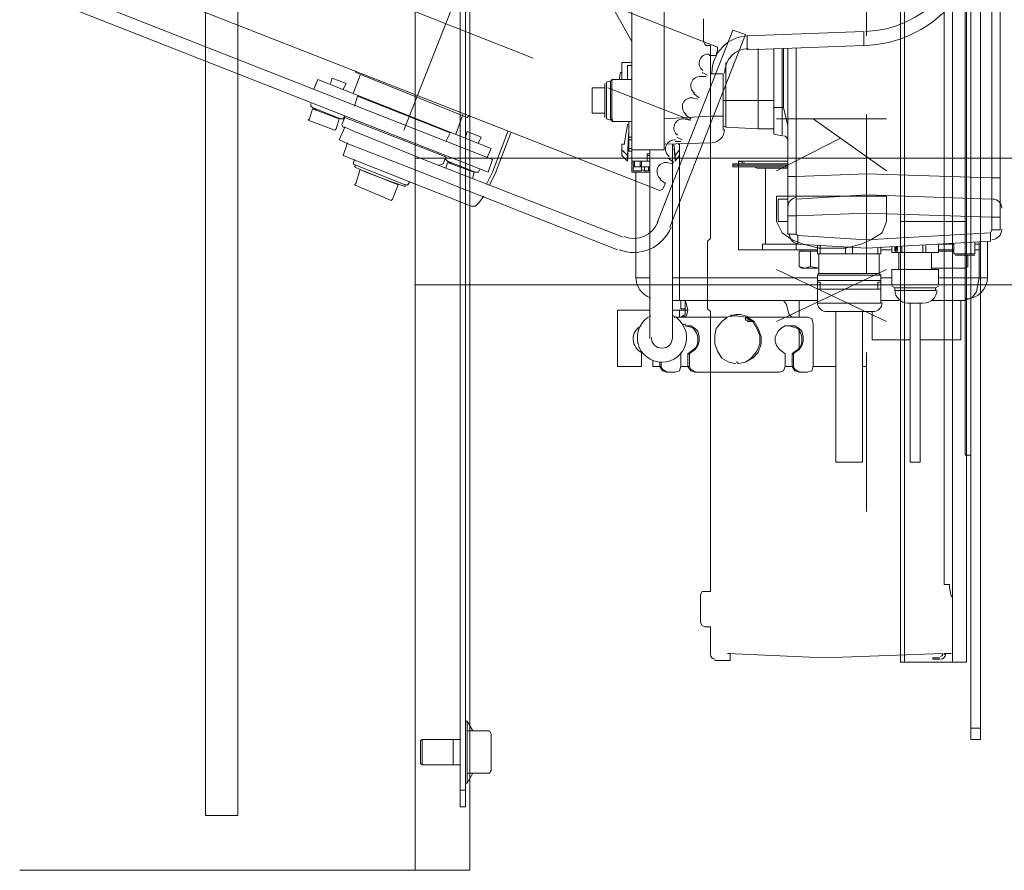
# Model space of a CAD drawing. Header units: millimetres. Extents: x 204754 to 495640, y -178579 to -98814.
# Tile 39 of 179: x 220414 to 220861, y -125953 to -125566. Entities that reach past the tile are written whole.
import ezdxf

# ---------------------------------------------------------------- set-up
doc = ezdxf.new("R2010")
doc.units = ezdxf.units.MM
doc.header["$MEASUREMENT"] = 0
doc.layers.get('0').update_dxf_attribs({"color": 252, "lineweight": 5})
doc.layers.add('Nowe_820-G Rysunki Obrazki_Nr_pióra__161', color=252, linetype='Continuous', lineweight=5)

# ---------------------------------------------------------------- blocks, each defined once
blk = doc.blocks.new('podkład 20251118')
at = {"layer": 'Nowe_820-G Rysunki Obrazki_Nr_pióra__161', "color": 252, "linetype": 'Continuous', "lineweight": 5}
for p, q in [((220593.41, -125953.04), (220593.41, -124553.1)), ((220618.35, -125953.04), (220618.35, -124553.1)), ((220498.12, -125928.1), (220498.12, -124578.04)), ((220498.12, -125928.1), (220498.12, -124578.04)), ((220512.83, -124578.04), (220512.83, -125928.1)), ((220512.83, -124578.04), (220512.83, -125928.1)), ((220512.83, -125928.1), (220512.83, -124578.04)), ((220512.83, -124578.04), (220512.83, -125928.1)), ((220512.83, -124578.04), (220512.83, -125928.1)), ((220512.83, -125928.1), (220512.83, -124578.04)), ((220691.9, -125625.6), (220691.9, -125080.71)), ((220706.61, -125080.71), (220706.61, -125625.6)), ((220859.46, -125078.15), (220859.46, -125662.05)), ((219456.96, -125168.97), (220628.59, -125630.07)), ((219454.4, -125174.72), (220626.67, -125635.83)), ((220613.88, -125420.94), (220613.88, -125924.26)), ((220616.43, -125420.94), (220616.43, -125924.26)), ((220850.5, -125447.16), (220850.5, -125893.56)), ((220846.03, -125893.56), (220846.03, -125452.28)), ((220814.05, -125458.04), (220814.05, -125858.39)), ((220815.97, -125858.39), (220815.97, -125458.04)), ((220837.71, -125858.39), (220837.71, -125458.04)), ((220844.11, -125858.39), (220844.11, -125458.04)), ((220843.47, -125464.43), (220843.47, -125764.37)), ((220855.62, -125473.39), (220855.62, -125638.39)), ((220730.91, -125578.91), (220505.16, -125490.01)), ((220798.7, -125573.79), (220798.7, -125501.53)), ((220588.3, -125616.64), (220626.67, -125519.43)), ((220833.88, -125608.33), (220833.88, -125534.14)), ((220679.11, -125553.33), (220691.9, -125576.35)), ((220479.57, -125555.89), (220704.69, -125644.14)), ((220580.62, -125557.8), (220647.13, -125584.03)), ((220724.52, -125566.12), (220724.52, -125573.79)), ((220737.95, -125571.23), (220703.41, -125658.85)), ((220709.17, -125660.77), (220743.7, -125573.15)), ((220737.95, -125571.23), (220743.7, -125573.15)), ((220744.34, -125573.79), (220797.42, -125571.87)), ((220797.42, -125571.87), (220797.42, -125578.27)), ((220724.52, -125576.35), (220724.52, -125573.79)), ((220725.16, -125577.63), (220724.52, -125576.35)), ((220725.8, -125578.27), (220725.16, -125577.63)), ((220744.34, -125573.79), (220744.34, -125580.19)), ((220727.71, -125578.27), (220725.8, -125578.27)), ((220727.71, -125665.89), (220727.71, -125578.27)), ((220730.91, -125580.19), (220730.27, -125582.75)), ((220730.91, -125578.91), (220730.91, -125580.19)), ((220744.34, -125580.19), (220797.42, -125578.27)), ((220749.46, -125579.55), (220749.46, -125616)), ((220756.49, -125579.55), (220756.49, -125618.56)), ((220760.33, -125606.41), (220760.33, -125579.55)), ((220760.97, -125606.41), (220760.97, -125579.55)), ((220762.89, -125663.97), (220762.89, -125579.55)), ((220766.73, -125637.75), (220766.73, -125579.55)), ((220687.42, -125585.94), (220687.42, -125593.62)), ((220691.9, -125585.94), (220687.42, -125585.94)), ((220730.27, -125582.75), (220727.07, -125582.75)), ((220734.75, -125585.94), (220734.75, -125603.21)), ((220566.55, -125589.78), (220566.55, -125590.42)), ((220566.55, -125590.42), (220617.07, -125610.89)), ((220686.78, -125590.42), (220686.14, -125593.62)), ((220686.78, -125590.42), (220687.42, -125590.42)), ((220689.98, -125587.22), (220689.98, -125593.62)), ((220689.98, -125587.22), (220691.9, -125587.22)), ((220691.9, -125587.22), (220689.98, -125587.22)), ((220723.88, -125590.42), (220726.43, -125591.7)), ((220727.71, -125610.25), (220727.71, -125591.06)), ((220727.71, -125591.06), (220733.47, -125591.06)), ((220733.47, -125616.64), (220733.47, -125591.06)), ((220547.37, -125598.1), (220549.28, -125593.62)), ((220549.28, -125593.62), (220627.95, -125624.96)), ((220555.68, -125592.98), (220555.04, -125595.54)), ((220562.07, -125595.54), (220555.68, -125592.98)), ((220562.07, -125595.54), (220560.8, -125598.1)), ((220568.47, -125591.7), (220565.27, -125600.01)), ((220679.75, -125610.89), (220679.75, -125595.54)), ((220680.39, -125594.9), (220682.31, -125594.26)), ((220680.39, -125611.53), (220680.39, -125594.9)), ((220682.31, -125594.26), (220682.31, -125612.16)), ((220682.95, -125593.62), (220682.95, -125612.8)), ((220682.95, -125593.62), (220691.9, -125593.62)), ((220687.42, -125593.62), (220687.42, -125592.98)), ((220725.8, -125592.34), (220723.24, -125592.34)), ((220673.99, -125597.46), (220673.99, -125608.97)), ((220673.99, -125597.46), (220673.99, -125598.1)), ((220679.75, -125597.46), (220673.99, -125597.46)), ((220673.99, -125608.33), (220673.99, -125598.1)), ((220673.99, -125598.1), (220673.99, -125608.33)), ((220679.75, -125595.81), (220679.75, -125595.86)), ((220679.75, -125596.18), (220679.75, -125597.46)), ((220681.03, -125597.46), (220718.76, -125612.16)), ((220720.04, -125600.01), (220722.6, -125601.93)), ((220546.09, -125604.49), (220546.09, -125605.77)), ((220567.19, -125601.29), (220565.91, -125605.77)), ((220567.19, -125601.29), (220609.4, -125617.92)), ((220721.96, -125602.57), (220719.4, -125601.93)), ((220734.75, -125603.21), (220733.47, -125603.21)), ((220756.49, -125603.21), (220734.75, -125603.21)), ((220734.75, -125603.21), (220734.75, -125615.36)), ((220546.73, -125607.05), (220545.45, -125611.53)), ((220546.09, -125605.77), (220546.73, -125606.41)), ((220559.52, -125611.53), (220546.73, -125606.41)), ((220546.73, -125606.41), (220548.64, -125607.69)), ((220546.73, -125607.05), (220558.88, -125611.53)), ((220673.99, -125608.97), (220673.99, -125608.33)), ((220679.75, -125608.97), (220673.99, -125608.97)), ((220760.33, -125606.41), (220756.49, -125606.41)), ((220760.97, -125606.41), (220760.33, -125606.41)), ((220760.33, -125619.2), (220760.33, -125606.41)), ((220762.89, -125614.72), (220760.97, -125606.41)), ((220833.88, -125608.33), (220833.88, -125823.21)), ((220544.81, -125612.16), (220545.45, -125611.53)), ((220544.81, -125612.16), (220556.96, -125616.64)), ((220559.52, -125611.53), (220556.96, -125610.89)), ((220558.88, -125611.53), (220557.6, -125616)), ((220560.8, -125611.53), (220559.52, -125611.53)), ((220560.16, -125614.08), (220561.43, -125610.89)), ((220561.43, -125610.25), (220560.8, -125611.53)), ((220607.48, -125628.79), (220561.43, -125610.89)), ((220615.16, -125609.61), (220611.96, -125618.56)), ((220617.71, -125610.25), (220617.07, -125610.89)), ((220680.39, -125611.53), (220682.31, -125612.16)), ((220682.95, -125612.8), (220691.9, -125612.8)), ((220690.62, -125612.8), (220690.62, -125626.23)), ((220706.61, -125611.53), (220727.71, -125610.25)), ((220718.12, -125612.16), (220715.56, -125611.53)), ((220716.2, -125609.61), (220718.76, -125611.53)), ((220733.47, -125610.25), (220727.71, -125610.25)), ((220727.71, -125610.25), (220727.71, -125622.4)), ((220807.66, -125611.53), (220757.77, -125611.53)), ((220807.66, -125635.19), (220774.4, -125611.53)), ((220798.7, -125681.87), (220798.7, -125609.61)), ((220557.6, -125616), (220556.96, -125616.64)), ((220558.88, -125621.12), (220561.43, -125615.36)), ((220560.8, -125615.36), (220560.16, -125614.08)), ((220560.8, -125615.36), (220561.43, -125615.36)), ((220565.91, -125617.28), (220561.43, -125615.36)), ((220565.91, -125617.28), (220599.17, -125630.71)), ((220609.4, -125617.92), (220607.48, -125621.76)), ((220617.07, -125617.28), (220616.43, -125619.84)), ((220623.47, -125619.84), (220617.07, -125617.28)), ((220628.59, -125635.83), (220635.62, -125617.28)), ((220629.87, -125636.47), (220636.9, -125617.92)), ((220689.98, -125614.08), (220688.7, -125622.4)), ((220689.98, -125614.08), (220690.62, -125614.08)), ((220689.98, -125628.15), (220690.62, -125616.64)), ((220734.75, -125615.36), (220733.47, -125614.72)), ((220749.46, -125616), (220734.75, -125615.36)), ((220756.49, -125616), (220749.46, -125616)), ((220749.46, -125616), (220756.49, -125616)), ((220563.35, -125623.04), (220558.88, -125621.12)), ((220560.8, -125628.15), (220562.71, -125622.4)), ((220623.47, -125619.84), (220622.19, -125622.4)), ((220688.7, -125622.4), (220688.7, -125623.04)), ((220690.62, -125619.2), (220689.98, -125630.71)), ((220690.62, -125619.84), (220691.9, -125619.84)), ((220691.9, -125621.12), (220690.62, -125621.12)), ((220706.61, -125623.04), (220727.71, -125622.4)), ((220714.28, -125621.76), (220711.73, -125621.76)), ((220712.37, -125619.84), (220714.92, -125621.12)), ((220756.49, -125618.56), (220760.33, -125619.2)), ((220760.33, -125619.2), (220756.49, -125618.56)), ((220786.55, -125620.48), (220757.77, -125635.19)), ((220591.49, -125633.91), (220563.35, -125623.04)), ((220626.03, -125629.43), (220627.95, -125624.96)), ((220687.42, -125628.15), (220687.42, -125623.04)), ((220688.06, -125623.04), (220687.42, -125623.04)), ((220687.42, -125625.6), (220689.98, -125628.15)), ((220688.7, -125623.04), (220688.06, -125623.04)), ((220690.62, -125624.96), (220691.9, -125624.96)), ((220691.9, -125626.23), (220690.62, -125626.23)), ((220691.9, -125625.6), (220691.9, -125635.83)), ((220691.9, -125625.6), (220706.61, -125625.6)), ((220700.21, -125711.29), (220700.21, -125625.6)), ((220710.45, -125711.29), (220710.45, -125623.04)), ((220710.45, -125623.04), (220710.45, -125626.23)), ((220711.73, -125630.71), (220711.09, -125623.04)), ((220711.09, -125623.04), (220711.73, -125628.15)), ((220711.73, -125628.15), (220713.64, -125625.6)), ((220713.64, -125623.04), (220713, -125623.04)), ((220713.64, -125628.15), (220713.64, -125623.04)), ((220560.8, -125628.15), (220618.99, -125651.18)), ((220565.91, -125630.07), (220565.27, -125631.99)), ((220593.41, -125686.99), (220593.41, -125629.43)), ((220593.41, -125629.43), (220933.64, -125629.43)), ((220688.06, -125665.25), (220599.17, -125630.71)), ((220606.2, -125631.99), (220607.48, -125628.79)), ((220607.48, -125628.79), (220607.48, -125630.07)), ((220607.48, -125630.07), (220608.12, -125630.71)), ((220608.12, -125631.35), (220607.48, -125633.91)), ((220620.91, -125635.83), (220608.12, -125630.71)), ((220608.12, -125630.71), (220610.04, -125631.99)), ((220608.12, -125631.35), (220620.27, -125635.83)), ((220626.67, -125635.83), (220628.59, -125630.07)), ((220689.98, -125630.71), (220687.42, -125628.15)), ((220689.98, -125628.15), (220689.98, -125630.71)), ((220700.21, -125630.71), (220691.9, -125630.71)), ((220692.54, -125632.63), (220692.54, -125630.71)), ((220692.54, -125630.71), (220700.21, -125630.71)), ((220693.18, -125630.71), (220693.18, -125633.27)), ((220695.74, -125630.71), (220695.74, -125633.27)), ((220696.38, -125630.71), (220696.38, -125632.63)), ((220696.38, -125633.27), (220696.38, -125630.71)), ((220698.93, -125630.71), (220698.93, -125627.51)), ((220700.21, -125627.51), (220698.93, -125627.51)), ((220700.21, -125628.15), (220698.93, -125628.15)), ((220710.45, -125631.99), (220707.89, -125631.35)), ((220708.53, -125629.43), (220711.09, -125631.35)), ((220711.73, -125628.15), (220711.73, -125630.71)), ((220713.64, -125628.15), (220711.73, -125630.71)), ((220713.64, -125694.03), (220713.64, -125628.15)), ((220740.5, -125630.71), (220740.5, -125631.99)), ((220762.89, -125630.71), (220740.5, -125630.71)), ((220742.42, -125631.35), (220740.5, -125630.71)), ((220565.27, -125631.99), (220566.55, -125632.63)), ((220566.55, -125632.63), (220565.91, -125633.27)), ((220565.91, -125633.27), (220571.03, -125635.83)), ((220588.93, -125641.58), (220566.55, -125632.63)), ((220566.55, -125640.94), (220568.47, -125634.55)), ((220568.47, -125634.55), (220585.74, -125641.58)), ((220583.18, -125640.3), (220571.03, -125635.83)), ((220685.5, -125671), (220591.49, -125633.91)), ((220604.28, -125632.63), (220606.2, -125631.99)), ((220620.91, -125635.83), (220618.35, -125635.19)), ((220620.27, -125635.83), (220619.63, -125638.39)), ((220622.19, -125635.83), (220620.91, -125635.83)), ((220622.83, -125634.55), (220622.19, -125635.83)), ((220628.59, -125635.83), (220626.03, -125640.94)), ((220691.9, -125635.83), (220700.21, -125635.83)), ((220693.18, -125633.27), (220692.54, -125632.63)), ((220692.54, -125635.19), (220692.54, -125633.27)), ((220692.54, -125633.27), (220700.21, -125633.27)), ((220696.38, -125635.19), (220692.54, -125635.19)), ((220695.74, -125633.27), (220693.18, -125633.27)), ((220693.82, -125683.79), (220693.82, -125635.83)), ((220696.38, -125632.63), (220695.74, -125633.27)), ((220696.38, -125634.55), (220696.38, -125633.27)), ((220696.38, -125633.27), (220696.38, -125635.19)), ((220700.21, -125633.27), (220696.38, -125633.27)), ((220697.66, -125635.19), (220696.38, -125634.55)), ((220697.66, -125633.27), (220697.66, -125635.19)), ((220699.57, -125635.19), (220697.66, -125635.19)), ((220699.57, -125633.27), (220699.57, -125635.19)), ((220700.21, -125634.55), (220699.57, -125635.19)), ((220700.21, -125635.83), (220700.21, -125635.19)), ((220737.95, -125633.27), (220737.95, -125631.99)), ((220737.95, -125631.99), (220762.89, -125631.99)), ((220762.89, -125631.99), (220737.95, -125631.99)), ((220737.95, -125631.99), (220762.89, -125631.99)), ((220737.95, -125632.63), (220762.89, -125632.63)), ((220762.89, -125632.63), (220737.95, -125632.63)), ((220737.95, -125633.27), (220762.89, -125633.27)), ((220762.89, -125633.27), (220737.95, -125633.27)), ((220740.5, -125633.27), (220740.5, -125631.99)), ((220740.5, -125633.27), (220740.5, -125671)), ((220748.82, -125633.91), (220747.54, -125633.27)), ((220748.82, -125633.91), (220762.89, -125633.91)), ((220752.66, -125668.44), (220752.66, -125633.91)), ((220588.93, -125642.22), (220583.18, -125640.3)), ((220590.85, -125640.3), (220590.21, -125641.58)), ((220629.87, -125636.47), (220627.31, -125641.58)), ((220704.69, -125639.03), (220707.25, -125640.94)), ((220762.89, -125647.98), (220762.89, -125637.75)), ((220762.89, -125637.75), (220766.73, -125637.75)), ((220798.7, -125636.47), (220766.73, -125637.75)), ((220766.73, -125655.65), (220766.73, -125637.75)), ((220855.62, -125638.39), (220798.7, -125636.47)), ((220859.46, -125638.39), (220855.62, -125638.39)), ((220855.62, -125638.39), (220855.62, -125647.98)), ((220859.46, -125646.06), (220859.46, -125640.3)), ((220565.91, -125641.58), (220566.55, -125640.94)), ((220565.91, -125641.58), (220582.54, -125648.62)), ((220585.74, -125641.58), (220583.18, -125647.98)), ((220590.21, -125641.58), (220588.93, -125641.58)), ((220588.93, -125641.58), (220588.93, -125642.22)), ((220704.69, -125644.14), (220705.97, -125643.5)), ((220707.25, -125640.94), (220705.97, -125643.5)), ((220859.46, -125640.94), (220859.46, -125643.5)), ((220859.46, -125644.14), (220859.46, -125646.06)), ((220583.18, -125647.98), (220582.54, -125648.62)), ((220624.75, -125646.7), (220622.19, -125649.9)), ((220757.77, -125646.7), (220807.66, -125646.7)), ((220757.77, -125658.21), (220757.77, -125646.7)), ((220757.77, -125657.57), (220757.77, -125648.62)), ((220758.41, -125658.21), (220758.41, -125647.98)), ((220762.89, -125647.98), (220758.41, -125647.98)), ((220798.7, -125646.06), (220766.73, -125647.98)), ((220855.62, -125647.98), (220798.7, -125646.06)), ((220807.66, -125646.7), (220807.66, -125658.21)), ((220855.62, -125647.98), (220855.62, -125656.29)), ((220620.91, -125651.18), (220618.99, -125651.18)), ((220622.19, -125649.9), (220620.91, -125651.18)), ((220760.33, -125663.33), (220757.77, -125658.21)), ((220762.89, -125658.21), (220758.41, -125658.21)), ((220762.89, -125655.65), (220766.73, -125655.65)), ((220798.7, -125654.37), (220766.73, -125655.65)), ((220766.73, -125663.97), (220766.73, -125655.65)), ((220855.62, -125656.29), (220798.7, -125654.37)), ((220807.66, -125658.21), (220805.74, -125663.33)), ((220814.05, -125658.21), (220844.11, -125658.21)), ((220855.62, -125656.29), (220855.62, -125662.05)), ((220859.46, -125656.29), (220855.62, -125656.29)), ((220855.62, -125662.05), (220854.98, -125663.33)), ((220859.46, -125662.05), (220855.62, -125662.05)), ((220727.71, -125665.89), (220726.43, -125667.16)), ((220726.43, -125667.16), (220726.43, -125697.86)), ((220764.81, -125666.53), (220760.33, -125663.33)), ((220762.89, -125663.97), (220766.73, -125663.97)), ((220769.92, -125668.44), (220764.81, -125666.53)), ((220767.37, -125664.61), (220766.73, -125663.97)), ((220798.7, -125666.53), (220767.37, -125664.61)), ((220767.37, -125668.44), (220767.37, -125664.61)), ((220800.62, -125666.53), (220796.14, -125668.44)), ((220854.98, -125663.33), (220798.7, -125666.53)), ((220854.98, -125667.16), (220798.7, -125670.36)), ((220805.74, -125663.33), (220800.62, -125666.53)), ((220853.7, -125667.16), (220853.7, -125683.79)), ((220854.98, -125667.16), (220854.98, -125663.33)), ((220740.5, -125671), (220766.73, -125671)), ((220751.38, -125671), (220751.38, -125668.44)), ((220767.37, -125668.44), (220751.38, -125668.44)), ((220766.73, -125668.44), (220766.73, -125671)), ((220776.32, -125671), (220766.73, -125671)), ((220798.7, -125670.36), (220767.37, -125668.44)), ((220768, -125671.64), (220768, -125678.68)), ((220776.32, -125671.64), (220768, -125671.64)), ((220769.28, -125671.64), (220769.28, -125671)), ((220776.96, -125670.36), (220769.92, -125668.44)), ((220773.12, -125671.64), (220773.12, -125678.68)), ((220776.32, -125669.08), (220776.32, -125672.92)), ((220789.11, -125670.36), (220776.96, -125670.36)), ((220777.6, -125672.92), (220777.6, -125669.08)), ((220796.14, -125668.44), (220789.11, -125670.36)), ((220789.11, -125669.72), (220789.11, -125672.92)), ((220792.31, -125672.92), (220792.31, -125669.72)), ((220803.82, -125670.36), (220803.82, -125672.92)), ((220805.1, -125672.92), (220805.1, -125669.72)), ((220805.1, -125671), (220810.21, -125671)), ((220810.21, -125672.28), (220810.21, -125669.72)), ((220811.49, -125669.72), (220811.49, -125671.64)), ((220811.49, -125671.64), (220811.49, -125669.72)), ((220812.13, -125670.36), (220811.49, -125669.72)), ((220811.49, -125669.72), (220811.49, -125670.36)), ((220811.49, -125670.36), (220811.49, -125669.72)), ((220811.49, -125670.36), (220811.49, -125669.72)), ((220812.13, -125670.36), (220811.49, -125671)), ((220811.49, -125671), (220812.13, -125671.64)), ((220811.49, -125671.64), (220812.77, -125671.64)), ((220812.77, -125669.72), (220812.13, -125670.36)), ((220812.13, -125670.36), (220812.13, -125669.72)), ((220812.77, -125669.72), (220812.13, -125671)), ((220812.13, -125671), (220812.13, -125669.72)), ((220812.13, -125671), (220812.77, -125669.72)), ((220812.13, -125671), (220812.13, -125670.36)), ((220812.13, -125670.36), (220812.13, -125671)), ((220812.13, -125671.64), (220812.13, -125671)), ((220812.13, -125671), (220812.13, -125671.64)), ((220812.77, -125671.64), (220812.77, -125669.72)), ((220814.05, -125669.72), (220814.05, -125672.28)), ((220814.69, -125672.28), (220814.69, -125669.72)), ((220824.28, -125669.08), (220824.28, -125672.28)), ((220825.56, -125672.28), (220825.56, -125669.08)), ((220831.32, -125668.44), (220831.32, -125672.28)), ((220831.32, -125672.28), (220831.32, -125668.44)), ((220838.35, -125668.44), (220831.32, -125668.44)), ((220838.35, -125671), (220831.32, -125671)), ((220838.35, -125671.64), (220831.32, -125671.64)), ((220838.35, -125668.44), (220838.35, -125672.92)), ((220847.95, -125667.8), (220847.95, -125672.92)), ((220849.87, -125668.44), (220847.95, -125668.44)), ((220847.95, -125671), (220849.87, -125671)), ((220849.87, -125667.8), (220849.87, -125683.79)), ((220777.6, -125672.92), (220776.32, -125672.92)), ((220805.1, -125672.92), (220776.32, -125672.92)), ((220776.96, -125681.87), (220776.96, -125672.92)), ((220789.11, -125672.92), (220777.6, -125672.92)), ((220792.31, -125672.92), (220789.11, -125672.92)), ((220803.82, -125672.92), (220792.31, -125672.92)), ((220805.1, -125672.92), (220803.82, -125672.92)), ((220804.46, -125681.87), (220804.46, -125672.92)), ((220831.32, -125672.28), (220810.21, -125672.28)), ((220813.41, -125672.28), (220813.41, -125679.96)), ((220828.12, -125672.28), (220828.12, -125679.96)), ((220847.95, -125672.92), (220838.35, -125672.92)), ((220847.95, -125673.56), (220838.99, -125673.56)), ((220844.75, -125673.56), (220844.75, -125678.68)), ((220807.66, -125679.96), (220757.77, -125703.62)), ((220807.66, -125703.62), (220757.77, -125679.96)), ((220768, -125678.68), (220769.28, -125679.32)), ((220770.56, -125679.32), (220768, -125678.68)), ((220776.96, -125679.32), (220769.28, -125679.32)), ((220773.12, -125678.68), (220770.56, -125679.32)), ((220776.96, -125679.32), (220773.12, -125678.68)), ((220810.21, -125686.99), (220810.21, -125679.96)), ((220810.21, -125679.96), (220831.32, -125679.96)), ((220843.47, -125679.32), (220828.12, -125679.32)), ((220831.32, -125679.96), (220831.32, -125686.99)), ((220831.32, -125686.99), (220831.32, -125679.96)), ((220844.75, -125678.68), (220843.47, -125679.32)), ((220700.21, -125683.79), (220693.82, -125683.79)), ((220713.64, -125683.79), (220710.45, -125683.79)), ((220713.64, -125683.79), (220776.32, -125683.79)), ((220776.32, -125682.51), (220776.96, -125681.87)), ((220776.32, -125682.51), (220776.32, -125695.3)), ((220776.32, -125682.51), (220805.1, -125682.51)), ((220776.32, -125685.07), (220805.1, -125685.07)), ((220776.96, -125681.87), (220804.46, -125681.87)), ((220805.1, -125682.51), (220804.46, -125681.87)), ((220805.1, -125685.07), (220805.1, -125682.51)), ((220805.1, -125683.79), (220810.21, -125683.79)), ((220805.1, -125695.3), (220805.1, -125685.07)), ((220831.32, -125683.79), (220853.7, -125683.79)), ((220849.87, -125683.79), (220849.23, -125686.99)), ((220933.64, -125686.99), (220593.41, -125686.99)), ((220776.32, -125685.71), (220777.6, -125685.71)), ((220777.6, -125688.91), (220776.32, -125688.91)), ((220776.32, -125688.91), (220805.1, -125688.91)), ((220777.6, -125688.91), (220777.6, -125685.71)), ((220803.82, -125685.71), (220803.82, -125688.91)), ((220803.82, -125685.71), (220805.1, -125685.71)), ((220805.1, -125688.91), (220803.82, -125688.91)), ((220811.49, -125688.27), (220810.21, -125687.63)), ((220810.48, -125686.88), (220810.7, -125687.12)), ((220811.49, -125688.27), (220811.49, -125689.55)), ((220811.49, -125688.27), (220830.04, -125688.27)), ((220830.04, -125689.55), (220811.49, -125689.55)), ((220830.04, -125688.27), (220831.32, -125687.63)), ((220830.04, -125688.27), (220830.04, -125689.55)), ((220849.23, -125686.99), (220848.59, -125690.19)), ((220776.32, -125694.03), (220710.45, -125694.03)), ((220713.64, -125694.03), (220776.32, -125694.03)), ((220714.28, -125694.03), (220714.28, -125697.86)), ((220714.28, -125694.03), (220714.28, -125697.86)), ((220716.2, -125694.03), (220716.2, -125697.86)), ((220716.2, -125694.03), (220716.84, -125695.94)), ((220760.97, -125694.03), (220762.25, -125695.94)), ((220761.61, -125694.03), (220776.32, -125694.03)), ((220768, -125694.03), (220768, -125701.7)), ((220813.41, -125694.03), (220805.1, -125694.03)), ((220805.1, -125694.03), (220813.41, -125694.03)), ((220843.47, -125694.03), (220828.12, -125694.03)), ((220828.12, -125694.03), (220843.47, -125694.03)), ((220841.55, -125694.03), (220841.55, -125711.93)), ((220846.67, -125692.75), (220843.47, -125694.03)), ((220848.59, -125690.19), (220846.67, -125692.75)), ((220685.5, -125698.5), (220685.5, -125724.08)), ((220700.21, -125698.5), (220685.5, -125698.5)), ((220710.45, -125698.5), (220717.48, -125698.5)), ((220713.64, -125701.7), (220713.64, -125698.5)), ((220716.2, -125697.86), (220714.28, -125697.86)), ((220716.2, -125697.86), (220716.2, -125698.5)), ((220716.2, -125700.42), (220716.2, -125698.5)), ((220716.84, -125695.94), (220717.48, -125698.5)), ((220717.48, -125698.5), (220716.84, -125701.06)), ((220726.43, -125697.86), (220727.71, -125699.14)), ((220762.25, -125695.94), (220762.89, -125698.5)), ((220762.89, -125698.5), (220763.53, -125700.42)), ((220805.1, -125695.3), (220776.32, -125695.3)), ((220824.28, -125695.3), (220817.25, -125695.3)), ((220818.53, -125695.3), (220818.53, -125767.57)), ((220823, -125695.3), (220823, -125767.57)), ((220735.39, -125701.7), (220711.09, -125701.7)), ((220714.28, -125701.7), (220716.2, -125700.42)), ((220716.84, -125701.06), (220714.28, -125701.7)), ((220727.71, -125826.41), (220727.71, -125699.14)), ((220735.39, -125701.7), (220732.83, -125703.62)), ((220739.87, -125701.06), (220739.23, -125701.06)), ((220743.7, -125701.7), (220739.23, -125701.06)), ((220743.7, -125701.7), (220743.7, -125702.98)), ((220771.84, -125701.7), (220743.7, -125701.7)), ((220746.9, -125703.62), (220743.7, -125701.7)), ((220746.26, -125702.98), (220743.7, -125702.98)), ((220747.54, -125703.62), (220744.34, -125701.7)), ((220763.53, -125700.42), (220764.81, -125701.7)), ((220773.76, -125702.34), (220771.84, -125701.7)), ((220774.4, -125704.9), (220773.76, -125702.34)), ((220801.26, -125699.14), (220780.16, -125699.14)), ((220784.63, -125699.14), (220784.63, -125767.57)), ((220796.78, -125699.14), (220796.78, -125767.57)), ((220801.26, -125711.93), (220801.26, -125699.14)), ((220718.76, -125706.18), (220716.2, -125705.54)), ((220716.2, -125705.54), (220718.76, -125705.54)), ((220718.76, -125705.54), (220720.68, -125706.82)), ((220720.04, -125706.82), (220718.76, -125706.18)), ((220721.32, -125708.73), (220720.04, -125706.82)), ((220720.68, -125706.82), (220721.96, -125708.1)), ((220730.27, -125706.82), (220729.63, -125710.01)), ((220732.83, -125703.62), (220730.27, -125706.82)), ((220746.9, -125703.62), (220744.34, -125703.62)), ((220748.82, -125706.82), (220746.9, -125703.62)), ((220749.46, -125706.82), (220747.54, -125703.62)), ((220750.1, -125710.01), (220748.82, -125706.82)), ((220750.74, -125710.65), (220749.46, -125706.82)), ((220758.41, -125708.1), (220759.69, -125706.82)), ((220759.69, -125706.82), (220761.61, -125705.54)), ((220761.61, -125705.54), (220763.53, -125705.54)), ((220765.45, -125706.18), (220763.53, -125705.54)), ((220763.53, -125705.54), (220766.09, -125705.54)), ((220767.37, -125706.82), (220765.45, -125706.18)), ((220766.09, -125705.54), (220768, -125706.82)), ((220768.64, -125708.73), (220767.37, -125706.82)), ((220768, -125706.82), (220769.28, -125708.1)), ((220768, -125707.46), (220768, -125715.77)), ((220774.4, -125724.08), (220774.4, -125704.9)), ((220721.96, -125710.65), (220721.32, -125708.73)), ((220721.96, -125708.1), (220722.6, -125710.65)), ((220721.96, -125713.21), (220721.96, -125710.65)), ((220722.6, -125710.65), (220722.6, -125712.57)), ((220729.63, -125710.01), (220729.63, -125713.85)), ((220750.1, -125713.85), (220750.1, -125710.01)), ((220750.74, -125713.85), (220750.74, -125710.65)), ((220757.13, -125710.65), (220758.41, -125708.1)), ((220757.13, -125712.57), (220757.13, -125710.65)), ((220769.28, -125710.65), (220768.64, -125708.73)), ((220769.28, -125708.1), (220769.92, -125710.65)), ((220769.28, -125713.21), (220769.28, -125710.65)), ((220769.92, -125710.65), (220769.92, -125712.57)), ((220801.26, -125711.93), (220818.53, -125711.93)), ((220823, -125711.93), (220841.55, -125711.93)), ((220718.12, -125717.69), (220720.04, -125716.41)), ((220720.68, -125716.41), (220718.76, -125717.69)), ((220720.04, -125716.41), (220721.32, -125715.13)), ((220721.96, -125714.49), (220720.68, -125716.41)), ((220721.32, -125715.13), (220721.96, -125713.21)), ((220722.6, -125712.57), (220721.96, -125714.49)), ((220729.63, -125713.85), (220730.91, -125717.05)), ((220748.82, -125717.05), (220750.1, -125713.85)), ((220749.46, -125717.69), (220750.74, -125713.85)), ((220757.77, -125714.49), (220757.13, -125712.57)), ((220759.05, -125716.41), (220757.77, -125714.49)), ((220760.97, -125717.69), (220759.05, -125716.41)), ((220765.45, -125717.69), (220767.37, -125716.41)), ((220768, -125716.41), (220766.09, -125717.69)), ((220767.37, -125716.41), (220768.64, -125715.13)), ((220769.28, -125714.49), (220768, -125716.41)), ((220768.64, -125715.13), (220769.28, -125713.21)), ((220769.92, -125712.57), (220769.28, -125714.49)), ((220696.38, -125717.69), (220696.38, -125724.08)), ((220714.28, -125718.33), (220714.28, -125717.69)), ((220714.28, -125724.08), (220714.28, -125718.33)), ((220717.48, -125718.33), (220718.12, -125717.69)), ((220717.48, -125718.33), (220717.48, -125724.08)), ((220717.48, -125718.33), (220718.12, -125718.33)), ((220718.12, -125717.69), (220718.76, -125717.69)), ((220718.76, -125717.69), (220718.12, -125718.33)), ((220718.12, -125718.33), (220718.12, -125724.08)), ((220730.91, -125717.05), (220732.83, -125720.25)), ((220732.83, -125720.25), (220736.03, -125722.16)), ((220743.7, -125722.16), (220746.26, -125720.25)), ((220743.7, -125722.16), (220746.9, -125720.25)), ((220746.26, -125720.25), (220748.82, -125717.05)), ((220746.9, -125720.25), (220749.46, -125717.69)), ((220761.61, -125718.33), (220760.97, -125717.69)), ((220761.61, -125724.08), (220761.61, -125718.33)), ((220764.81, -125718.33), (220765.45, -125717.69)), ((220764.81, -125718.33), (220764.81, -125724.08)), ((220764.81, -125718.33), (220765.45, -125718.33)), ((220765.45, -125717.69), (220766.09, -125717.69)), ((220766.09, -125717.69), (220765.45, -125718.33)), ((220765.45, -125718.33), (220765.45, -125724.08)), ((220798.7, -125789.96), (220798.7, -125717.69)), ((220696.38, -125724.08), (220685.5, -125724.08)), ((220701.49, -125724.08), (220701.49, -125721.53)), ((220704.69, -125724.08), (220701.49, -125724.08)), ((220704.69, -125722.16), (220704.69, -125724.08)), ((220704.69, -125724.08), (220705.33, -125724.08)), ((220705.97, -125726), (220704.69, -125724.08)), ((220705.33, -125722.16), (220705.33, -125724.08)), ((220705.33, -125724.08), (220705.97, -125725.36)), ((220705.97, -125725.36), (220707.89, -125726.64)), ((220713.64, -125726), (220714.28, -125724.08)), ((220717.48, -125724.08), (220714.28, -125724.08)), ((220717.48, -125724.08), (220718.12, -125724.08)), ((220718.76, -125726), (220717.48, -125724.08)), ((220718.12, -125724.08), (220718.76, -125725.36)), ((220718.76, -125725.36), (220720.68, -125726.64)), ((220736.03, -125722.16), (220739.23, -125722.8)), ((220739.87, -125722.8), (220743.7, -125722.16)), ((220739.87, -125722.8), (220743.7, -125722.16)), ((220760.97, -125726), (220761.61, -125724.08)), ((220764.81, -125724.08), (220761.61, -125724.08)), ((220764.81, -125724.08), (220765.45, -125724.08)), ((220766.09, -125726), (220764.81, -125724.08)), ((220765.45, -125724.08), (220766.09, -125725.36)), ((220766.09, -125725.36), (220768, -125726.64)), ((220773.76, -125726), (220774.4, -125724.08)), ((220784.63, -125724.08), (220774.4, -125724.08)), ((220798.7, -125724.08), (220796.78, -125724.08)), ((220707.89, -125726.64), (220705.97, -125726)), ((220707.89, -125726.64), (220711.73, -125726.64)), ((220711.73, -125726.64), (220713.64, -125726)), ((220720.68, -125726.64), (220718.76, -125726)), ((220720.68, -125726.64), (220759.05, -125726.64)), ((220759.05, -125726.64), (220760.97, -125726)), ((220768, -125726.64), (220766.09, -125726)), ((220768, -125726.64), (220771.84, -125726.64)), ((220771.84, -125726.64), (220773.76, -125726)), ((220843.47, -125764.37), (220846.03, -125764.37)), ((220796.78, -125767.57), (220784.63, -125767.57)), ((220823, -125767.57), (220818.53, -125767.57)), ((220835.8, -125823.21), (220833.88, -125823.21)), ((220836.43, -125823.21), (220835.8, -125823.21)), ((220836.43, -125824.49), (220836.43, -125823.21)), ((220723.24, -125827.69), (220723.88, -125826.41)), ((220723.24, -125830.25), (220723.24, -125827.69)), ((220723.88, -125826.41), (220725.16, -125826.41)), ((220725.16, -125826.41), (220727.71, -125826.41)), ((220837.07, -125828.33), (220836.43, -125824.49)), ((220837.07, -125828.33), (220837.71, -125828.97)), ((220723.24, -125830.25), (220723.24, -125837.92)), ((220837.71, -125828.97), (220837.71, -125832.8)), ((220837.71, -125853.91), (220837.71, -125832.8)), ((220723.24, -125840.48), (220723.24, -125837.92)), ((220723.88, -125841.76), (220723.24, -125840.48)), ((220725.16, -125842.4), (220723.88, -125841.76)), ((220727.71, -125842.4), (220725.16, -125842.4)), ((220727.71, -125855.19), (220727.71, -125842.4)), ((220779.52, -125856.47), (220735.39, -125854.55)), ((220735.39, -125854.55), (220736.67, -125854.55)), ((220736.67, -125857.75), (220736.67, -125854.55)), ((220779.52, -125856.47), (220833.24, -125854.55)), ((220833.24, -125855.19), (220833.24, -125854.55)), ((220837.07, -125854.55), (220833.88, -125854.55)), ((220833.88, -125854.55), (220833.88, -125855.19)), ((220736.67, -125857.75), (220729.63, -125857.75)), ((220814.05, -125858.39), (220844.11, -125858.39)), ((220831.96, -125856.47), (220828.76, -125856.47)), ((220828.76, -125856.47), (220828.76, -125857.11)), ((220831.96, -125857.11), (220828.76, -125857.11)), ((220617.07, -125885.25), (220616.43, -125885.25)), ((220617.07, -125885.25), (220617.07, -125913.39)), ((220619.63, -125889.72), (220617.07, -125885.25)), ((220617.07, -125889.72), (220627.31, -125889.72)), ((220627.95, -125891), (220627.31, -125889.72)), ((220627.95, -125891), (220627.95, -125907.63)), ((220850.5, -125888.44), (220846.03, -125888.44)), ((220596.61, -125893.56), (220595.97, -125894.2)), ((220595.97, -125904.43), (220595.97, -125894.2)), ((220595.97, -125894.2), (220595.97, -125904.43)), ((220596.61, -125893.56), (220596.61, -125905.07)), ((220613.88, -125893.56), (220596.61, -125893.56)), ((220610.68, -125905.07), (220610.68, -125893.56)), ((220610.68, -125893.56), (220610.68, -125905.07)), ((220850.5, -125893.56), (220846.03, -125893.56)), ((220593.41, -125953.04), (220593.41, -125900.6)), ((220596.61, -125905.07), (220595.97, -125904.43)), ((220613.88, -125905.07), (220596.61, -125905.07)), ((220619.63, -125908.91), (220617.07, -125913.39)), ((220617.07, -125908.91), (220627.31, -125908.91)), ((220627.95, -125907.63), (220627.31, -125908.91)), ((220617.07, -125913.39), (220616.43, -125913.39)), ((220613.88, -125916.58), (220616.43, -125916.58)), ((220613.88, -125924.26), (220616.43, -125924.26)), ((220512.83, -125928.1), (220498.12, -125928.1)), ((220512.83, -125928.1), (220498.12, -125928.1)), ((220618.35, -125953.04), (220413.7, -125953.04))]:
    blk.add_line(p, q, dxfattribs=at)
for centre, radius, start, end in [((220795.82, -125522.95), 55.32, 271.9993, 0.001), ((220796.47, -125522.95), 48.92, 271.994, 0.0011), ((220745.3, -125590.74), 16.95, 92.0032, 179.996), ((220726.76, -125586.27), 4.16, 83.5543, 158.4353), ((220745.31, -125590.74), 11.2, 92.0125, 179.987), ((220726.76, -125586.26), 4.16, 158.547, 233.4764), ((220682, -125592.67), 1.59, 289.6743, 330.0794), ((220722.93, -125596.49), 4.17, 158.5953, 233.4281), ((220722.91, -125596.49), 4.16, 83.4788, 158.5108), ((220719.08, -125606.09), 4.16, 158.547, 233.4764), ((220719.08, -125606.09), 4.16, 83.4788, 158.5108), ((220682, -125613.12), 1.59, 29.9206, 70.3257), ((220715.24, -125615.68), 4.16, 83.4788, 158.5108), ((220715.25, -125615.68), 4.16, 158.547, 233.4764), ((220728.04, -125616.32), 6.07, 271.9789, 0.0169), ((220711.41, -125625.28), 4.16, 83.5543, 158.4353), ((220760.65, -125621.44), 2.24, 360, 84.9961), ((220711.41, -125625.27), 4.16, 158.547, 233.4764), ((220707.57, -125635.51), 4.16, 83.5543, 158.4353), ((220747.67, -125620.17), 11.95, 243.5559, 244.2532), ((220737.29, -125641.69), 11.95, 63.5559, 64.2532), ((220741.81, -125633.91), 2.69, 62.0524, 66.2149), ((220707.57, -125635.51), 4.16, 158.547, 233.4764), ((220767.05, -125651.5), 4.16, 93.0303, 179.9885), ((220855.94, -125652.14), 4.16, 0.0137, 87.9683), ((220692.86, -125654.06), 18.22, 248.5275, 338.5386), ((220692.86, -125654.05), 11.83, 248.5197, 338.5197), ((220855.3, -125661.73), 4.8, 273.001, 0.007), ((220768.33, -125663.65), 4.8, 179.993, 266.999), ((220768.15, -125663.68), 4.62, 185.9317, 198.6737), ((220811.54, -125670.15), 0.677, 11.8123, 14.5328), ((220812.06, -125670.04), 0.14, 1.3105, 12.5954), ((220703.73, -125683.47), 9.91, 179.995, 250.9199), ((220843.79, -125683.47), 9.91, 270, 360), ((220817.57, -125689.23), 6.08, 180, 270), ((220824.6, -125689.23), 6.08, 270, 0), ((220824.61, -125680.35), 9.63, 315.3154, 317.2885), ((220780.48, -125694.98), 4.16, 180, 270), ((220801.58, -125694.98), 4.16, 270, 0), ((220705.64, -125710.97), 11.19, 117.0182, 193.5393), ((220705.64, -125710.98), 11.2, 346.4781, 62.906), ((220740.61, -125712.08), 11.74, 108.3966, 114.579), ((220738.29, -125711.89), 10.74, 97.4791, 99.4148), ((220734.33, -125682.3), 19.12, 277.6936, 278.2689), ((220740.18, -125711.03), 10.61, 90.05, 107.9625), ((220737, -125700.33), 0.253, 271.2335, 278.8499), ((220739.58, -125722.73), 21.67, 90.0394, 96.8468), ((220737.07, -125700.77), 0.19, 91.5915, 99.2032), ((220740.19, -125710.98), 10.55, 65.0375, 90.0065), ((220765.77, -125698.89), 2.81, 256.3106, 270.0038), ((220699.26, -125711.61), 6.71, 116.2976, 181.8469), ((220716.5, -125710.73), 5.83, 89.8496, 105.5425), ((220699.26, -125711.61), 6.71, 181.8254, 247.395), ((220705.65, -125710.97), 4.8, 180, 270), ((220705.65, -125710.97), 4.8, 270, 360), ((220705.65, -125710.97), 11.19, 193.524, 270.0031), ((220705.65, -125710.97), 11.2, 270.0152, 346.423), ((220739.57, -125721.35), 0.798, 262.5414, 266.5779), ((220739.47, -125722.94), 0.798, 82.5414, 86.5779), ((220740.18, -125710.9), 11.27, 266.9471, 270.038), ((220740.13, -125725.76), 3.6, 91.4697, 93.4619), ((220739.92, -125718.06), 4.09, 271.5301, 273.285), ((220740.24, -125722.73), 0.587, 93.2598, 98.4805), ((220740.16, -125721.36), 0.79, 273.6057, 277.497), ((220708.86, -125723.68), 2.97, 257.1199, 269.7875), ((220721.65, -125723.68), 2.97, 257.1199, 269.7875), ((220768.97, -125723.68), 2.97, 257.1199, 269.7875), ((220729.95, -125854.87), 2.24, 179.972, 267.9447), ((220832.28, -125854.87), 2.24, 270, 360), ((220832.28, -125854.87), 0.96, 270.0464, 359.9536)]:
    blk.add_arc(centre, radius, start, end, dxfattribs=at)

msp = doc.modelspace()

# ---------------------------------------------------------------- block references
msp.add_blockref('podkład 20251118', (0, 0))

doc.saveas('drawing.dxf')
